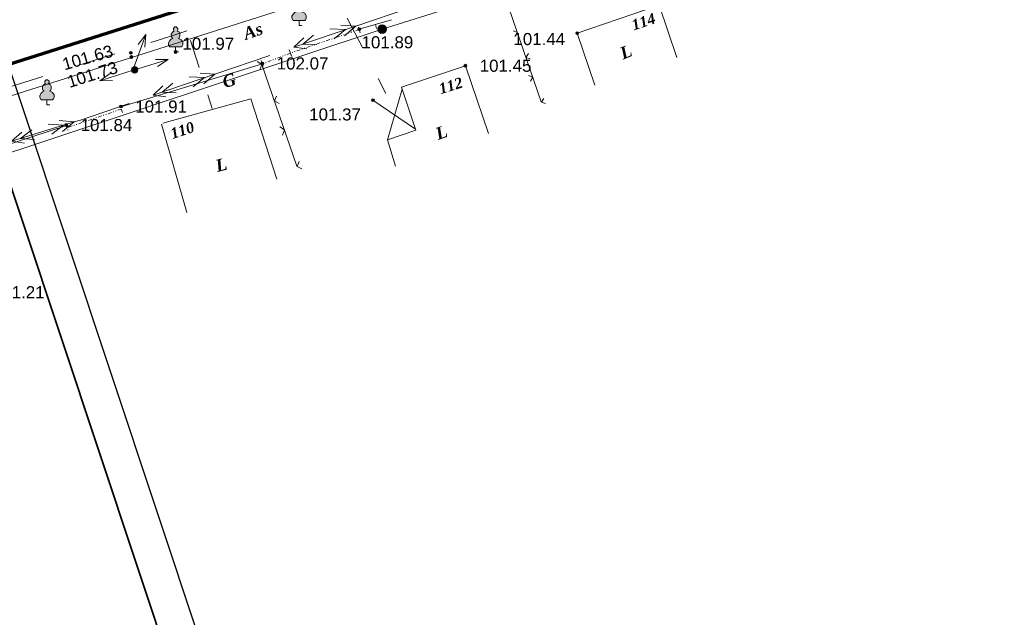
# Model space of a CAD drawing. Header units: millimetres. Extents: x 9396 to 25236, y 15106 to 31102.
# Tile 214 of 256: x 11400 to 11538, y 16799 to 16883. Entities that reach past the tile are written whole.
import ezdxf
from ezdxf.enums import TextEntityAlignment as Align

# ---------------------------------------------------------------- set-up
doc = ezdxf.new("R2010")
doc.units = ezdxf.units.MM
doc.linetypes.add('DIVIDE', pattern=[1.25, 0.5, -0.25, 0, -0.25, 0, -0.25])
doc.linetypes.add('HIDDEN', pattern=[0.375, 0.25, -0.125])
for name, color, linetype, lineweight, true_color in [('1001010', 7, 'Continuous', 9, 0x000000), ('1060000', 7, 'Continuous', 9, 0x000000), ('2030012', 7, 'Continuous', 9, 0x000000), ('21100200', 7, 'HIDDEN', 0, 0x800080), ('3000105', 7, 'DIVIDE', 9, 0x000000), ('3000113', 7, 'Continuous', 9, 0x000000), ('3000220', 7, 'Continuous', 9, 0x000000), ('3000260', 7, 'Continuous', 9, 0x000000), ('4000210', 7, 'Continuous', 9, 0x000000), ('5010210', 7, 'Continuous', 20, 0x008000), ('6011210', 1, 'Continuous', 9, 0xff0000), ('6011300', 1, 'Continuous', 20, 0xff0000), ('8010110', 7, 'Continuous', 20, 0x0080ff), ('8010200', 7, 'Continuous', 9, 0x000000)]:
    doc.layers.add(name, color=color, linetype=linetype, lineweight=lineweight, true_color=true_color)
doc.layers.add('Канализация', color=1, linetype='Continuous', lineweight=70)
doc.layers.add('Рамка', color=7, linetype='Continuous', lineweight=35)
doc.styles.add('10', font='timesbi.ttf', dxfattribs={"height": 0.001481})
doc.styles.add('2', font='timesbi.ttf', dxfattribs={"height": 0.001693})
doc.styles.add('3', font='timesbi.ttf', dxfattribs={"height": 0.001693})
doc.styles.add('9', font='timesbi.ttf', dxfattribs={"height": 0.001693})
doc.styles.add('F2', font='arial.ttf', dxfattribs={"height": 0.001693})

# ---------------------------------------------------------------- blocks, each defined once
blk = doc.blocks.new('SYMBOL21100200')
at = {"true_color": 0x800080}
h = blk.add_hatch(color=216, dxfattribs=at)
edge = h.paths.add_edge_path()
edge.add_arc((0, 0), 0.1, 0, 360)
at = {"color": 216, "linetype": 'Continuous', "lineweight": 0, "true_color": 0x800080}
blk.add_circle((0, 0), 0.1, dxfattribs=at)
blk = doc.blocks.new('SYMBOL4000210')
at = {"true_color": 0xffffff}
blk.add_hatch(color=7, dxfattribs=at).paths.add_polyline_path([(0.05, 1.75), (-0.05, 1.75), (-0.15, 1.65), (-0.15, 1.55), (-0.1, 1.45), (-0.15, 1.45), (-0.25, 1.35), (-0.3, 1.25), (-0.3, 1.1), (-0.25, 1), (-0.2, 0.95), (-0.3, 0.9), (-0.35, 0.85), (-0.4, 0.8), (-0.5, 0.65), (-0.5, 0.5), (-0.4, 0.35), (-0.3, 0.35), (-0.1, 0.35), (0, 0.35), (0.15, 0.35), (0.4, 0.35), (0.45, 0.4), (0.5, 0.5), (0.5, 0.7), (0.4, 0.85), (0.2, 0.95), (0.25, 1), (0.3, 1.1), (0.3, 1.3), (0.25, 1.4), (0.1, 1.45), (0.15, 1.55), (0.15, 1.65)])
at = {"color": 18, "linetype": 'Continuous', "lineweight": 0, "true_color": 0x000000, "flags": 128}
blk.add_lwpolyline([(0.05, 1.75), (-0.05, 1.75), (-0.15, 1.65), (-0.15, 1.55), (-0.1, 1.45), (-0.15, 1.45), (-0.25, 1.35), (-0.3, 1.25), (-0.3, 1.1), (-0.25, 1), (-0.2, 0.95), (-0.3, 0.9), (-0.35, 0.85), (-0.4, 0.8), (-0.5, 0.65), (-0.5, 0.5), (-0.4, 0.35), (-0.3, 0.35), (-0.1, 0.35), (0, 0.35), (0.15, 0.35), (0.4, 0.35), (0.45, 0.4), (0.5, 0.5), (0.5, 0.7), (0.4, 0.85), (0.2, 0.95), (0.25, 1), (0.3, 1.1), (0.3, 1.3), (0.25, 1.4), (0.1, 1.45), (0.15, 1.55), (0.15, 1.65), (0.05, 1.75)], close=True, dxfattribs=at)
blk.add_lwpolyline([(0, 0.35), (0, 0), (0.2, 0)], dxfattribs=at)
blk = doc.blocks.new('SYMBOL8010200')
at = {"true_color": 0x000000}
h = blk.add_hatch(color=18, dxfattribs=at)
edge = h.paths.add_edge_path()
edge.add_arc((0, 0), 0.3, 0, 360)
at = {"color": 18, "linetype": 'Continuous', "lineweight": 0, "true_color": 0x000000}
blk.add_circle((0, 0), 0.3, dxfattribs=at)
blk = doc.blocks.new('SYMBOL2030012')
at = {"true_color": 0xffffff}
h = blk.add_hatch(color=7, dxfattribs=at)
edge = h.paths.add_edge_path()
edge.add_arc((0, 0), 0.225, 0, 360)
at = {"true_color": 0x000000}
h = blk.add_hatch(color=18, dxfattribs=at)
edge = h.paths.add_edge_path()
edge.add_arc((0, 0), 0.05, 0, 360)
at = {"color": 18, "linetype": 'Continuous', "lineweight": 0, "true_color": 0x000000}
for radius in [0.225, 0.05]:
    blk.add_circle((0, 0), radius, dxfattribs=at)

msp = doc.modelspace()

# ---------------------------------------------------------------- linework, layer by layer
at = {"layer": '1001010', "color": 253}
for p, q in [((11492.08, 16877.68, 197.44), (11489.6, 16884.97, 197.44)), ((11423.57, 16855.99, 101.5), (11420.03, 16868.33, 101.5))]:
    msp.add_line(p, q, dxfattribs=at)
for points in [[(11489.6, 16884.97, 197.44), (11478.13, 16881.07, 198.84), (11480.61, 16873.78, 190.64)], [(11465.71, 16867.05, 180.46), (11462.5, 16876.52, 194.1), (11453.56, 16873.52, 184.59), (11455.58, 16867.5, 167.91), (11451.63, 16866.17, 158.89), (11452.71, 16862.49, 158.89)], [(11420.2, 16868.5, 101.5), (11432.52, 16871.89, 101.5), (11436.15, 16860.64, 101.5)]]:
    msp.add_polyline3d(points, dxfattribs=at)
at = {"layer": '1060000', "color": 253}
for p, q in [((11451.63, 16866.17, 158.89), (11453.65, 16873.23, 183.79)), ((11455.52, 16867.67, 168.39), (11449.58, 16871.71, 202.74))]:
    msp.add_line(p, q, dxfattribs=at)
msp.add_polyline3d([(11531.94, 16914.52, 84.96), (11512.73, 16903.15, 69.5), (11485.03, 16893.86, 52.35), (11466.44, 16893.8, 86.66), (11316.05, 16845.96, 24.6)], dxfattribs=at)
at = {"layer": '3000105', "color": 253}
for p, q in [((11447.64, 16881.58, 203.76), (11438.03, 16878.29, 204.11)), ((11447.81, 16881.11, 203.93), (11447.45, 16882.15, 203.93)), ((11438.03, 16878.29, 204.11), (11434.12, 16876.79, 204.12)), ((11438.21, 16877.82, 204.11), (11437.82, 16878.85, 204.11)), ((11437.87, 16878.76, 203.93), (11438.23, 16877.72, 203.93)), ((11433.94, 16877.26, 204.11), (11434.34, 16876.23, 204.11)), ((11414.38, 16870.45, 203.79), (11406.82, 16867.85, 195.87)), ((11414.55, 16869.98, 199.83), (11414.19, 16871.02, 199.83)), ((11406.66, 16868.32, 199.83), (11407.02, 16867.28, 199.83))]:
    msp.add_line(p, q, dxfattribs=at)
at = {"layer": '3000113', "color": 253}
for p, q in [((11434.12, 16876.79, 204.12), (11414.34, 16870.77, 201.12)), ((11406.71, 16868.15, 201), (11390.94, 16862.99, 202.2))]:
    msp.add_line(p, q, dxfattribs=at)
at = {"layer": '3000220', "color": 253}
for p, q in [((11452.18, 16882.95, 202.32), (11447.66, 16881.64, 202.32)), ((11449.92, 16882.3, 202.32), (11450.09, 16881.72, 202.32))]:
    msp.add_line(p, q, dxfattribs=at)
at = {"layer": '3000260', "color": 253}
for p, q in [((11467.62, 16887.43, 204.14), (11473.1, 16871.48, 185.45)), ((11434.05, 16876.69, 198.11), (11438.95, 16862.48, 111.68))]:
    msp.add_line(p, q, dxfattribs=at)
for points in [[(11469.16, 16881.4, 194.79), (11469.77, 16881.17, 194.79), (11469.43, 16880.62, 194.79)], [(11471.32, 16878.21, 194.79), (11470.97, 16877.69, 194.79), (11471.56, 16877.5, 194.79)], [(11433.38, 16877.1, 154.89), (11434.06, 16876.68, 154.89), (11433.78, 16875.96, 154.89)], [(11471.32, 16875.14, 194.79), (11471.93, 16874.91, 194.79), (11471.58, 16874.36, 194.79)], [(11436.1, 16872.28, 154.89), (11435.81, 16871.6, 154.89), (11436.46, 16871.26, 154.89)], [(11473.47, 16871.95, 194.79), (11473.12, 16871.43, 194.79), (11473.71, 16871.25, 194.79)], [(11436.54, 16867.96, 154.89), (11437.21, 16867.54, 154.89), (11436.93, 16866.81, 154.89)], [(11439.26, 16863.14, 154.89), (11438.97, 16862.45, 154.89), (11439.61, 16862.11, 154.89)]]:
    msp.add_polyline3d(points, dxfattribs=at)
at = {"layer": '5010210'}
for p, q in [((11445.99, 16883.17, 136.24), (11448.14, 16878.96, 136.24)), ((11423.57, 16881.38, 119.97), (11421.06, 16880.58, 119.97)), ((11421.06, 16880.58, 119.97), (11418.54, 16879.79, 119.97)), ((11424.08, 16880.04, 110.58), (11425.29, 16876.25, 110.58)), ((11408.47, 16876.61, 119.97), (11413.5, 16878.2, 119.97)), ((11400.91, 16874.21, 119.97), (11398.4, 16873.41, 119.97)), ((11403.43, 16875.01, 119.97), (11400.91, 16874.21, 119.97)), ((11451.37, 16872.63, 136.24), (11450.29, 16874.74, 136.24)), ((11427.11, 16870.56, 110.58), (11426.5, 16872.46, 110.58))]:
    msp.add_line(p, q, dxfattribs=at)
at = {"layer": '6011210'}
for p, q in [((11416.14, 16876.29), (11417.8, 16880.9)), ((11416.26, 16875.94, 142.48), (11420.93, 16877.4, 142.48)), ((11416.06, 16875.9, 64.8), (11411.38, 16874.43, 64.8))]:
    msp.add_line(p, q, dxfattribs=at)
for points in [[(11416.75, 16879.47, 0), (11417.8, 16880.9, 0), (11417.8, 16880.9, 0), (11417.69, 16879.13, 0)], [(11419.16, 16877.37, 142.48), (11420.93, 16877.4, 142.48), (11420.93, 16877.4, 142.48), (11419.46, 16876.42, 142.48)], [(11413.16, 16874.46, 64.8), (11411.38, 16874.43, 64.8), (11411.38, 16874.43, 64.8), (11412.85, 16875.42, 64.8)]]:
    msp.add_polyline3d(points, dxfattribs=at)
at = {"layer": '6011300'}
for p, q in [((11454.86, 16884.68, 110.57), (11447.17, 16882.06, 110.57)), ((11447.17, 16882.06, 110.57), (11445.09, 16882.2, 110.57)), ((11447.17, 16882.06, 110.57), (11438.53, 16879.11, 110.57)), ((11447.17, 16882.06, 110.57), (11445.61, 16880.68, 110.57)), ((11435.17, 16877.97, 110.57), (11427.48, 16875.35, 110.57)), ((11427.48, 16875.35, 110.57), (11418.84, 16872.4, 110.57)), ((11427.48, 16875.35, 110.57), (11425.4, 16875.48, 110.57)), ((11427.48, 16875.35, 110.57), (11425.91, 16873.97, 110.57)), ((11407.78, 16868.66, 110.57), (11399.06, 16865.95, 110.57)), ((11407.78, 16868.66, 110.57), (11405.7, 16868.85, 110.57)), ((11407.78, 16868.66, 110.57), (11406.18, 16867.32, 110.57))]:
    msp.add_line(p, q, dxfattribs=at)
for points in [[(11445.73, 16881.57, 110.57), (11444.13, 16880.29, 110.57), (11445.73, 16881.57, 110.57), (11443.55, 16881.67, 110.57)], [(11440.32, 16878.88, 110.57), (11438.53, 16879.11, 110.57), (11439.9, 16880.43, 110.57)], [(11441.73, 16879.47, 110.57), (11439.78, 16879.54, 110.57), (11441.28, 16880.79, 110.57)], [(11422.04, 16872.75, 110.57), (11420.09, 16872.83, 110.57), (11421.59, 16874.08, 110.57)], [(11426.04, 16874.86, 110.57), (11424.44, 16873.57, 110.57), (11426.04, 16874.86, 110.57), (11423.86, 16874.96, 110.57)], [(11420.63, 16872.17, 110.57), (11418.84, 16872.4, 110.57), (11420.21, 16873.71, 110.57)], [(11415.48, 16871.25, 110.57), (11408.67, 16868.93, 110.57), (11407.78, 16868.66, 110.57)], [(11400.85, 16865.67, 110.57), (11399.06, 16865.95, 110.57), (11400.47, 16867.23, 110.57)], [(11402.27, 16866.22, 110.57), (11400.32, 16866.34, 110.57), (11401.86, 16867.55, 110.57)], [(11406.33, 16868.21, 110.57), (11404.69, 16866.97, 110.57), (11406.33, 16868.21, 110.57), (11404.15, 16868.37, 110.57)]]:
    msp.add_polyline3d(points, dxfattribs=at)
at = {"layer": '8010110'}
msp.add_polyline3d([(11371.34, 16855.27, 163.92), (11450.86, 16881.64, 204.94), (11458.44, 16883.99, 204.51), (11478.23, 16889.94, 204.82)], dxfattribs=at)
at = {"layer": 'Defpoints'}
msp.add_lwpolyline([(10925.95, 16879.98), (11350.55, 17021.15), (11444.25, 16739.32), (11019.65, 16598.14)], close=True, dxfattribs=at)
at = {"layer": 'Канализация', "elevation": 53}
msp.add_lwpolyline([(12228.43, 17139.82), (12021.44, 17074.81), (11795.93, 17002.9), (11329.52, 16854.74), (11115.67, 16787.38), (10954.57, 16736.61), (10592.24, 16620.2), (10486.13, 16586.85), (10372.91, 16549.13), (10338.97, 16538.59), (10329.35, 16531.16), (10310.18, 16524.96), (10297.32, 16526.92), (10197.76, 16494.35), (10167.88, 16483.3), (10086.56, 16408.9), (10007.55, 16330.7)], dxfattribs=at)
at = {"layer": 'Рамка'}
msp.add_lwpolyline([(10946.5, 16881.54), (11347.38, 17014.83), (11437.93, 16742.48), (11037.05, 16609.2)], close=True, dxfattribs=at)

# ---------------------------------------------------------------- block references
at = {"layer": '2030012', "color": 253, "xscale": 2, "yscale": 2, "zscale": 2}
msp.add_blockref('SYMBOL2030012', (11416.26, 16875.94, 204.09), dxfattribs=at)
at = {"layer": '21100200', "xscale": 2, "yscale": 2, "zscale": 2}
for p in [(11447.66, 16881.64, 203.78), (11478.13, 16881.07, 202.88), (11415.72, 16878.32, 203.26), (11421.98, 16878.44, 203.94), (11415.8, 16877.73, 203.46), (11434.12, 16876.84, 204.14), (11462.5, 16876.52, 202.9), (11449.58, 16871.71, 202.74), (11414.34, 16870.82, 203.82), (11406.7, 16868.22, 203.68)]:
    msp.add_blockref('SYMBOL21100200', p, dxfattribs=at)
at = {"layer": '4000210', "color": 253, "xscale": 2, "yscale": 2, "zscale": 2}
for p in [(11439.24, 16882.15, 166.75), (11421.98, 16878.44, 203.94), (11403.99, 16871.07, 129.75)]:
    msp.add_blockref('SYMBOL4000210', p, dxfattribs=at)
at = {"layer": '8010200', "color": 253, "xscale": 2, "yscale": 2, "zscale": 2}
msp.add_blockref('SYMBOL8010200', (11450.86, 16881.64, 204.94), dxfattribs=at)

# ---------------------------------------------------------------- texts
at = {"layer": '1001010', "color": 1, "true_color": 0xff0000, "style": '10'}
for s, rotation, p in [('114', 18.6, (11485.8, 16882.15, 198.68)), ('112', 17.2, (11458.85, 16873.25, 186.46)), ('110', 18.3, (11421.33, 16866.97, 0))]:
    msp.add_text(s, height=1.481, rotation=rotation, dxfattribs=at).set_placement(p, align=Align.MIDDLE_LEFT)
at = {"layer": '1001010', "color": 253, "style": '9'}
for rotation, p in [(22.5, (11484.22, 16878.15, 196.6)), (19.3, (11458.41, 16866.93, 173.38)), (14.5, (11427.61, 16862.47, 0))]:
    msp.add_text('L', height=1.69, rotation=rotation, dxfattribs=at).set_placement(p, align=Align.MIDDLE_LEFT)
at = {"layer": '1060000', "color": 253, "style": '2'}
msp.add_text('As', height=1.693, rotation=19, dxfattribs=at).set_placement((11431.52, 16880.92, 184.99), align=Align.MIDDLE_LEFT)
at = {"layer": '21100200', "color": 253, "style": 'F2'}
for s, p in [('101.44', (11469.21, 16880.25, 201.66)), ('101.97', (11422.94, 16879.6, 194.84)), ('101.89', (11447.98, 16879.8, 203.3)), ('102.07', (11436.12, 16876.84, 204.14)), ('101.45', (11464.5, 16876.52, 202.9)), ('101.91', (11416.34, 16870.82, 203.82)), ('101.37', (11440.66, 16869.71, 172.42)), ('101.84', (11408.7, 16868.22, 203.68)), ('101.21', (11396.43, 16844.85, 202.42))]:
    msp.add_text(s, height=1.693, dxfattribs=at).set_placement(p, align=Align.MIDDLE_LEFT)
for s, rotation, p in [('101.63', 15.9, (11406.2, 16876.68, 194.42)), ('101.73', 17.4, (11406.9, 16874.21, 194.42))]:
    msp.add_text(s, height=1.693, rotation=rotation, dxfattribs=at).set_placement(p, align=Align.MIDDLE_LEFT)
at = {"layer": '8010110', "color": 253, "style": '3'}
msp.add_text('G', height=1.69, rotation=18, dxfattribs=at).set_placement((11428.59, 16874.17, 149.13), align=Align.MIDDLE_LEFT)

doc.saveas('drawing.dxf')
